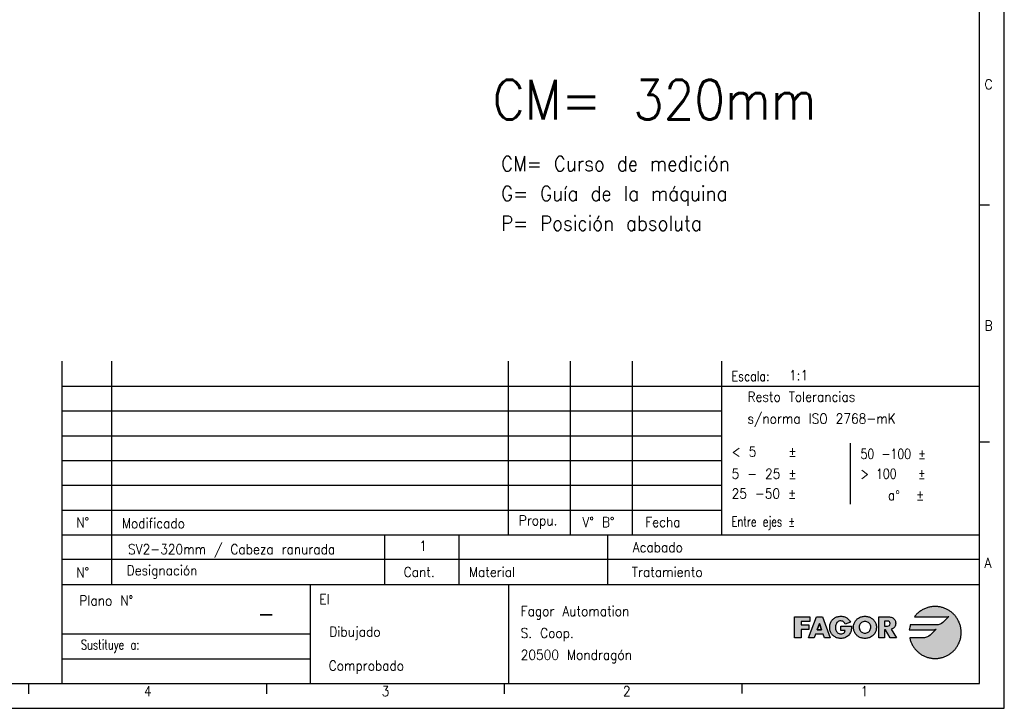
# Model space of a CAD drawing. Header units: millimetres. Extents: x -418 to 1025, y -151 to 443.
# Tile 29 of 52: x 223 to 422, y -151 to -12. Entities that reach past the tile are written whole.
import ezdxf

# ---------------------------------------------------------------- set-up
doc = ezdxf.new("R2010")
doc.units = ezdxf.units.MM
doc.layers.add('1', color=7, linetype='Continuous')
doc.layers.add('LAYER_1', color=7, linetype='Continuous')
doc.styles.add('CONVERTER_12', font='txt.shx', dxfattribs={"width": 0.9})
doc.styles.add('CONVERTER_13', font='txt.shx', dxfattribs={"width": 0.72})
doc.styles.add('CONVERTER_14', font='txt.shx', dxfattribs={"width": 0.81})

# ---------------------------------------------------------------- blocks, each defined once
blk = doc.blocks.new('tolerancias', base_point=(364.98, -115.5))
at = {"layer": '1', "color": 7}
blk.add_point((364.98, -115.5), dxfattribs=at)
blk = doc.blocks.new('_A1', base_point=(416.98, -145.5))
at = {"layer": '1', "linetype": 'Continuous'}
for points in [[(411.26, -131.07), (411.13, -130.98), (411, -130.88), (410.87, -130.79), (410.73, -130.71), (410.59, -130.63), (410.45, -130.55), (410.3, -130.48), (410.15, -130.41), (410, -130.34), (409.85, -130.29), (409.69, -130.23), (409.54, -130.18), (409.38, -130.14), (409.22, -130.1), (409.05, -130.06), (408.89, -130.03), (408.72, -130.01), (408.55, -129.99), (408.38, -129.97), (408.21, -129.97), (408.04, -129.96), (407.85, -129.97), (407.66, -129.98), (407.47, -129.99), (407.29, -130.02), (407.1, -130.05), (406.92, -130.08), (406.75, -130.12), (406.57, -130.17), (406.4, -130.22), (406.23, -130.28), (406.06, -130.35), (405.89, -130.42), (405.73, -130.49), (405.57, -130.57), (405.41, -130.66), (405.26, -130.75), (405.11, -130.85), (404.97, -130.95), (404.83, -131.06), (404.69, -131.17), (404.55, -131.28), (404.42, -131.4), (404.3, -131.53), (404.17, -131.65), (404.06, -131.79), (403.94, -131.92), (403.84, -132.06), (410.35, -132.06), (410.57, -132.03), (410.74, -131.98), (410.8, -131.95), (409.55, -133.2), (409.31, -133.39), (409.07, -133.52), (408.84, -133.6), (408.65, -133.64), (408.5, -133.66), (408.43, -133.67), (403.02, -133.67), (402.96, -133.9), (402.9, -134.15), (402.86, -134.39), (402.82, -134.65), (407.76, -134.65), (407.76, -134.65), (407.99, -134.61), (408.16, -134.56), (408.22, -134.53), (406.99, -135.76), (406.99, -135.76), (406.75, -135.96), (406.5, -136.1), (406.26, -136.18), (406.06, -136.23), (405.91, -136.25), (405.84, -136.25), (402.9, -136.25), (402.93, -136.42), (402.98, -136.58), (403.02, -136.75), (403.07, -136.91), (403.13, -137.06), (403.19, -137.22), (403.26, -137.37), (403.33, -137.52), (403.41, -137.67), (403.49, -137.81), (403.57, -137.95), (403.66, -138.09), (403.75, -138.23), (403.85, -138.36), (403.95, -138.49), (404.06, -138.62), (404.17, -138.74), (404.28, -138.86), (404.39, -138.97), (404.51, -139.09), (404.64, -139.2), (404.76, -139.3), (404.89, -139.4), (405.03, -139.5), (405.16, -139.59), (405.3, -139.68), (405.44, -139.76), (405.59, -139.84), (405.74, -139.92), (405.89, -139.99), (406.04, -140.05), (406.19, -140.12), (406.35, -140.17), (406.51, -140.22), (406.67, -140.27), (406.84, -140.31), (407, -140.35), (407.17, -140.38), (407.34, -140.4), (407.51, -140.42), (407.69, -140.44), (407.86, -140.45), (408.04, -140.45), (408.21, -140.45), (408.38, -140.44), (408.55, -140.43), (408.72, -140.41), (408.89, -140.38), (409.05, -140.35), (409.22, -140.32), (409.38, -140.28), (409.54, -140.23), (409.69, -140.18), (409.85, -140.13), (410, -140.07), (410.15, -140.01), (410.3, -139.94), (410.45, -139.87), (410.59, -139.79), (410.73, -139.71), (410.87, -139.62), (411, -139.53), (411.13, -139.44), (411.26, -139.34), (411.39, -139.24), (411.51, -139.14), (411.63, -139.03), (411.74, -138.91), (411.86, -138.8), (411.97, -138.68), (412.07, -138.56), (412.17, -138.43), (412.27, -138.3), (412.36, -138.17), (412.45, -138.04), (412.54, -137.9), (412.62, -137.76), (412.7, -137.62), (412.77, -137.47), (412.84, -137.32), (412.9, -137.17), (412.96, -137.02), (413.01, -136.86), (413.06, -136.71), (413.11, -136.55), (413.15, -136.39), (413.18, -136.22), (413.21, -136.06), (413.24, -135.89), (413.26, -135.72), (413.27, -135.55), (413.28, -135.38), (413.28, -135.21), (413.28, -135.03), (413.27, -134.86), (413.26, -134.69), (413.24, -134.52), (413.21, -134.36), (413.18, -134.19), (413.15, -134.03), (413.11, -133.87), (413.06, -133.71), (413.01, -133.55), (412.96, -133.39), (412.9, -133.24), (412.84, -133.09), (412.77, -132.94), (412.7, -132.8), (412.62, -132.65), (412.54, -132.51), (412.45, -132.38), (412.36, -132.24), (412.27, -132.11), (412.17, -131.98), (412.07, -131.86), (411.97, -131.73), (411.86, -131.61), (411.74, -131.5), (411.63, -131.39), (411.51, -131.28), (411.39, -131.17)], [(382.73, -132.07), (382.73, -132.99), (380.99, -132.99), (380.99, -133.69), (382.52, -133.69), (382.52, -134.61), (380.99, -134.61), (380.99, -136.25), (379.68, -136.25), (379.68, -132.07)], [(389.42, -131.95), (389.61, -131.99), (389.78, -132.04), (389.94, -132.1), (390.1, -132.18), (390.25, -132.27), (390.38, -132.37), (390.51, -132.49), (390.63, -132.62), (390.74, -132.77), (390.84, -132.93), (390.93, -133.1), (389.9, -133.53), (389.81, -133.34), (389.69, -133.18), (389.55, -133.05), (389.39, -132.95), (389.2, -132.89), (388.99, -132.87), (388.8, -132.88), (388.63, -132.93), (388.48, -133), (388.35, -133.1), (388.23, -133.22), (388.13, -133.36), (388.05, -133.51), (387.99, -133.67), (387.94, -133.84), (387.91, -134.01), (387.9, -134.19), (387.91, -134.37), (387.94, -134.54), (387.99, -134.71), (388.05, -134.87), (388.14, -135.02), (388.24, -135.15), (388.36, -135.27), (388.5, -135.37), (388.65, -135.44), (388.82, -135.48), (389.01, -135.5), (389.23, -135.48), (389.44, -135.42), (389.61, -135.32), (389.74, -135.18), (389.84, -134.99), (389.89, -134.77), (389, -134.77), (389, -133.92), (391.16, -133.92), (391.15, -134.12), (391.14, -134.31), (391.13, -134.5), (391.1, -134.69), (391.06, -134.87), (391, -135.05), (390.93, -135.22), (390.84, -135.4), (390.73, -135.57), (390.6, -135.73), (390.46, -135.88), (390.31, -136), (390.15, -136.11), (389.97, -136.2), (389.79, -136.27), (389.61, -136.32), (389.41, -136.36), (389.21, -136.39), (389, -136.39), (388.82, -136.39), (388.64, -136.37), (388.46, -136.34), (388.3, -136.3), (388.14, -136.25), (387.98, -136.19), (387.84, -136.11), (387.7, -136.03), (387.57, -135.94), (387.45, -135.84), (387.34, -135.73), (387.23, -135.61), (387.14, -135.48), (387.06, -135.34), (386.98, -135.2), (386.92, -135.04), (386.87, -134.89), (386.82, -134.72), (386.79, -134.55), (386.78, -134.37), (386.77, -134.18), (386.78, -133.99), (386.79, -133.81), (386.82, -133.63), (386.87, -133.46), (386.92, -133.3), (386.98, -133.14), (387.06, -132.99), (387.14, -132.85), (387.24, -132.72), (387.34, -132.6), (387.46, -132.49), (387.58, -132.39), (387.71, -132.29), (387.85, -132.21), (388, -132.14), (388.16, -132.07), (388.32, -132.02), (388.49, -131.98), (388.67, -131.95), (388.85, -131.93), (389.04, -131.93), (389.24, -131.93)]]:
    blk.add_hatch(color=2, dxfattribs=at).paths.add_polyline_path(points)
h = blk.add_hatch(color=2, dxfattribs=at)
h.paths.add_polyline_path([(385.28, -132.07), (386.86, -136.25), (385.7, -136.25), (385.43, -135.53), (383.93, -135.53), (383.64, -136.25), (382.48, -136.25), (384.09, -132.07)])
h.paths.add_polyline_path([(384.23, -134.69), (384.68, -133.36), (384.69, -133.36), (385.13, -134.69)], flags=16)
h = blk.add_hatch(color=2, dxfattribs=at)
h.paths.add_polyline_path([(395.01, -132.2), (395.15, -132.29), (395.29, -132.38), (395.42, -132.48), (395.54, -132.59), (395.66, -132.7), (395.76, -132.83), (395.86, -132.96), (395.94, -133.1), (396.01, -133.25), (396.07, -133.4), (396.12, -133.56), (396.16, -133.73), (396.18, -133.9), (396.19, -134.08), (396.18, -134.27), (396.16, -134.44), (396.14, -134.61), (396.1, -134.78), (396.04, -134.94), (395.98, -135.09), (395.91, -135.24), (395.83, -135.38), (395.74, -135.51), (395.64, -135.63), (395.53, -135.75), (395.42, -135.85), (395.29, -135.95), (395.16, -136.04), (395.02, -136.12), (394.88, -136.19), (394.72, -136.25), (394.56, -136.3), (394.4, -136.34), (394.23, -136.37), (394.05, -136.39), (393.87, -136.39), (393.69, -136.39), (393.52, -136.37), (393.34, -136.34), (393.18, -136.3), (393.02, -136.25), (392.87, -136.19), (392.72, -136.12), (392.58, -136.04), (392.45, -135.95), (392.33, -135.85), (392.21, -135.75), (392.1, -135.63), (392, -135.51), (391.91, -135.38), (391.83, -135.24), (391.76, -135.09), (391.7, -134.94), (391.65, -134.78), (391.61, -134.61), (391.58, -134.44), (391.56, -134.27), (391.56, -134.08), (391.56, -133.9), (391.58, -133.73), (391.62, -133.56), (391.67, -133.4), (391.73, -133.25), (391.8, -133.1), (391.89, -132.96), (391.98, -132.83), (392.09, -132.7), (392.2, -132.59), (392.32, -132.48), (392.45, -132.38), (392.59, -132.29), (392.74, -132.2), (392.89, -132.13), (393.04, -132.07), (393.2, -132.02), (393.36, -131.98), (393.53, -131.95), (393.7, -131.93), (393.87, -131.93), (394.04, -131.93), (394.21, -131.95), (394.38, -131.98), (394.54, -132.02), (394.7, -132.07), (394.86, -132.13)])
h.paths.add_polyline_path([(392.69, -134.09), (392.7, -134.28), (392.74, -134.46), (392.8, -134.63), (392.88, -134.78), (392.98, -134.92), (393.1, -135.04), (393.23, -135.14), (393.37, -135.23), (393.53, -135.29), (393.7, -135.33), (393.87, -135.34), (394.05, -135.33), (394.21, -135.29), (394.37, -135.23), (394.51, -135.14), (394.65, -135.04), (394.76, -134.92), (394.86, -134.78), (394.95, -134.63), (395.01, -134.46), (395.04, -134.28), (395.06, -134.09), (395.04, -133.92), (395, -133.75), (394.92, -133.59), (394.83, -133.45), (394.71, -133.32), (394.57, -133.21), (394.41, -133.11), (394.24, -133.04), (394.06, -133), (393.87, -132.98), (393.68, -133), (393.5, -133.04), (393.33, -133.11), (393.17, -133.21), (393.04, -133.32), (392.92, -133.45), (392.82, -133.59), (392.75, -133.75), (392.7, -133.92)], flags=16)
h = blk.add_hatch(color=2, dxfattribs=at)
h.paths.add_polyline_path([(399.66, -132.38), (399.78, -132.49), (399.88, -132.62), (399.96, -132.78), (400.02, -132.95), (400.06, -133.14), (400.07, -133.35), (400.06, -133.54), (400.03, -133.73), (399.97, -133.9), (399.89, -134.05), (399.78, -134.19), (399.66, -134.31), (399.51, -134.41), (399.34, -134.49), (399.16, -134.54), (400.24, -136.25), (398.95, -136.25), (398.04, -134.66), (397.78, -134.66), (397.78, -136.25), (396.69, -136.25), (396.69, -132.07), (398.62, -132.07), (398.82, -132.07), (399.01, -132.1), (399.19, -132.14), (399.36, -132.2), (399.52, -132.28)])
h.paths.add_polyline_path([(397.78, -133.94), (398.21, -133.94), (398.42, -133.93), (398.63, -133.89), (398.8, -133.8), (398.92, -133.65), (398.96, -133.42), (398.92, -133.19), (398.8, -133.04), (398.63, -132.95), (398.42, -132.91), (398.21, -132.9), (397.78, -132.9)], flags=16)
at = {"layer": '1', "color": 2, "linetype": 'Continuous'}
for p, q in [((421.98, -150.5), (421.98, 443.5)), ((418.98, -48.97), (416.98, -48.97)), ((231.98, -85.5), (416.98, -85.5)), ((231.98, -90.5), (364.98, -90.5)), ((231.98, -95.5), (364.98, -95.5)), ((390.98, -109.3), (390.98, -97)), ((418.98, -96.83), (416.98, -96.83)), ((231.98, -100.5), (364.98, -100.5)), ((231.98, -105.5), (364.98, -105.5)), ((231.98, -110.5), (364.98, -110.5)), ((416.98, -120.5), (231.98, -120.5)), ((231.98, -140.5), (281.98, -140.5)), ((225.21, -145.55), (225.21, -147.55)), ((273.15, -145.55), (273.15, -147.55)), ((321.09, -145.55), (321.09, -147.55)), ((369.03, -145.5), (369.03, -147.5)), ((-418.02, -150.5), (421.98, -150.5))]:
    blk.add_line(p, q, dxfattribs=at)
at = {"layer": '1', "color": 7, "linetype": 'Continuous'}
for p, q in [((416.98, -145.5), (416.98, 438.5)), ((231.98, -145.5), (231.98, -80.5)), ((241.98, -125.5), (241.98, -80.5)), ((321.98, -115.5), (321.98, -80.5)), ((334.48, -115.5), (334.48, -80.5)), ((346.98, -115.5), (346.98, -80.5)), ((364.98, -115.5), (364.98, -80.5)), ((231.98, -115.5), (416.98, -115.5)), ((296.98, -115.5), (296.98, -125.5)), ((311.98, -115.5), (311.98, -125.5)), ((341.98, -115.5), (341.98, -125.5)), ((231.98, -125.5), (416.98, -125.5)), ((281.98, -125.5), (281.98, -135.5)), ((321.98, -125.5), (321.98, -145.5)), ((231.98, -135.5), (281.98, -135.5)), ((281.98, -135.5), (281.98, -140.5)), ((281.98, -140.5), (281.98, -145.5)), ((-398.02, -145.5), (416.98, -145.5))]:
    blk.add_line(p, q, dxfattribs=at)
at = {"layer": 'LAYER_1', "color": 2, "linetype": 'Continuous'}
for p, q in [((404.97, -130.95), (404.83, -131.06)), ((405.11, -130.85), (404.97, -130.95)), ((405.26, -130.75), (405.11, -130.85)), ((405.41, -130.66), (405.26, -130.75)), ((405.57, -130.57), (405.41, -130.66)), ((405.73, -130.49), (405.57, -130.57)), ((405.89, -130.42), (405.73, -130.49)), ((406.06, -130.35), (405.89, -130.42)), ((406.23, -130.28), (406.06, -130.35)), ((406.4, -130.22), (406.23, -130.28)), ((406.57, -130.17), (406.4, -130.22)), ((406.75, -130.12), (406.57, -130.17)), ((406.92, -130.08), (406.75, -130.12)), ((407.1, -130.05), (406.92, -130.08)), ((407.29, -130.02), (407.1, -130.05)), ((407.47, -129.99), (407.29, -130.02)), ((407.66, -129.98), (407.47, -129.99)), ((407.85, -129.97), (407.66, -129.98)), ((408.04, -129.96), (407.85, -129.97)), ((408.21, -129.97), (408.04, -129.96)), ((408.38, -129.97), (408.21, -129.97)), ((408.55, -129.99), (408.38, -129.97)), ((408.72, -130.01), (408.55, -129.99)), ((408.89, -130.03), (408.72, -130.01)), ((409.05, -130.06), (408.89, -130.03)), ((409.22, -130.1), (409.05, -130.06)), ((409.38, -130.14), (409.22, -130.1)), ((409.54, -130.18), (409.38, -130.14)), ((409.69, -130.23), (409.54, -130.18)), ((409.85, -130.29), (409.69, -130.23)), ((410, -130.34), (409.85, -130.29)), ((410.15, -130.41), (410, -130.34)), ((410.3, -130.48), (410.15, -130.41)), ((410.45, -130.55), (410.3, -130.48)), ((410.59, -130.63), (410.45, -130.55)), ((410.73, -130.71), (410.59, -130.63)), ((410.87, -130.79), (410.73, -130.71)), ((411, -130.88), (410.87, -130.79)), ((411.13, -130.98), (411, -130.88)), ((411.26, -131.07), (411.13, -130.98)), ((379.68, -136.25), (379.68, -132.07)), ((379.68, -132.07), (382.73, -132.07)), ((380.99, -132.99), (380.99, -133.69)), ((382.73, -132.99), (380.99, -132.99)), ((382.48, -136.25), (384.09, -132.07)), ((382.73, -132.07), (382.73, -132.99)), ((384.09, -132.07), (385.28, -132.07)), ((385.28, -132.07), (386.86, -136.25)), ((386.98, -133.14), (387.06, -132.99)), ((387.06, -132.99), (387.14, -132.85)), ((387.14, -132.85), (387.24, -132.72)), ((387.24, -132.72), (387.34, -132.6)), ((387.34, -132.6), (387.46, -132.49)), ((387.46, -132.49), (387.58, -132.39)), ((387.58, -132.39), (387.71, -132.29)), ((387.71, -132.29), (387.85, -132.21)), ((387.85, -132.21), (388, -132.14)), ((388, -132.14), (388.16, -132.07)), ((388.16, -132.07), (388.32, -132.02)), ((388.32, -132.02), (388.49, -131.98)), ((388.48, -133), (388.35, -133.1)), ((388.63, -132.93), (388.48, -133)), ((388.49, -131.98), (388.67, -131.95)), ((388.8, -132.88), (388.63, -132.93)), ((388.67, -131.95), (388.85, -131.93)), ((388.99, -132.87), (388.8, -132.88)), ((388.85, -131.93), (389.04, -131.93)), ((389.2, -132.89), (388.99, -132.87)), ((389.04, -131.93), (389.04, -131.93)), ((389.04, -131.93), (389.24, -131.93)), ((389.39, -132.95), (389.2, -132.89)), ((389.24, -131.93), (389.42, -131.95)), ((389.55, -133.05), (389.39, -132.95)), ((389.42, -131.95), (389.61, -131.99)), ((389.61, -131.99), (389.78, -132.04)), ((389.78, -132.04), (389.94, -132.1)), ((389.94, -132.1), (390.1, -132.18)), ((390.1, -132.18), (390.25, -132.27)), ((390.25, -132.27), (390.38, -132.37)), ((390.38, -132.37), (390.51, -132.49)), ((390.51, -132.49), (390.63, -132.62)), ((390.63, -132.62), (390.74, -132.77)), ((390.74, -132.77), (390.84, -132.93)), ((390.84, -132.93), (390.93, -133.1)), ((391.8, -133.1), (391.89, -132.96)), ((391.89, -132.96), (391.98, -132.83)), ((391.98, -132.83), (392.09, -132.7)), ((392.09, -132.7), (392.2, -132.59)), ((392.2, -132.59), (392.32, -132.48)), ((392.32, -132.48), (392.45, -132.38)), ((392.45, -132.38), (392.59, -132.29)), ((392.59, -132.29), (392.74, -132.2)), ((392.74, -132.2), (392.89, -132.13)), ((392.89, -132.13), (393.04, -132.07)), ((393.04, -132.07), (393.2, -132.02)), ((393.2, -132.02), (393.36, -131.98)), ((393.36, -131.98), (393.53, -131.95)), ((393.68, -133), (393.5, -133.04)), ((393.53, -131.95), (393.7, -131.93)), ((393.87, -132.98), (393.68, -133)), ((393.7, -131.93), (393.87, -131.93)), ((393.87, -131.93), (394.04, -131.93)), ((394.06, -133), (393.87, -132.98)), ((394.04, -131.93), (394.21, -131.95)), ((394.24, -133.04), (394.06, -133)), ((394.21, -131.95), (394.38, -131.98)), ((394.38, -131.98), (394.54, -132.02)), ((394.54, -132.02), (394.7, -132.07)), ((394.7, -132.07), (394.86, -132.13)), ((394.86, -132.13), (395.01, -132.2)), ((395.01, -132.2), (395.15, -132.29)), ((395.15, -132.29), (395.29, -132.38)), ((395.29, -132.38), (395.42, -132.48)), ((395.42, -132.48), (395.54, -132.59)), ((395.54, -132.59), (395.66, -132.7)), ((395.66, -132.7), (395.76, -132.83)), ((395.76, -132.83), (395.86, -132.96)), ((395.86, -132.96), (395.94, -133.1)), ((396.69, -136.25), (396.69, -132.07)), ((396.69, -132.07), (398.62, -132.07)), ((398.21, -132.9), (397.78, -132.9)), ((397.78, -132.9), (397.78, -133.94)), ((398.42, -132.91), (398.21, -132.9)), ((398.63, -132.95), (398.42, -132.91)), ((398.62, -132.07), (398.82, -132.07)), ((398.8, -133.04), (398.63, -132.95)), ((398.92, -133.19), (398.8, -133.04)), ((398.82, -132.07), (399.01, -132.1)), ((399.01, -132.1), (399.19, -132.14)), ((399.19, -132.14), (399.36, -132.2)), ((399.36, -132.2), (399.52, -132.28)), ((399.52, -132.28), (399.66, -132.38)), ((399.66, -132.38), (399.78, -132.49)), ((399.78, -132.49), (399.88, -132.62)), ((399.88, -132.62), (399.96, -132.78)), ((399.96, -132.78), (400.02, -132.95)), ((400.02, -132.95), (400.06, -133.14)), ((403.94, -131.92), (403.84, -132.06)), ((403.84, -132.06), (403.84, -132.06)), ((403.84, -132.06), (410.35, -132.06)), ((404.06, -131.79), (403.94, -131.92)), ((404.17, -131.65), (404.06, -131.79)), ((404.3, -131.53), (404.17, -131.65)), ((404.42, -131.4), (404.3, -131.53)), ((404.55, -131.28), (404.42, -131.4)), ((404.69, -131.17), (404.55, -131.28)), ((404.83, -131.06), (404.69, -131.17)), ((410.8, -131.95), (409.55, -133.2)), ((410.35, -132.06), (410.57, -132.03)), ((410.57, -132.03), (410.74, -131.98)), ((410.74, -131.98), (410.8, -131.95)), ((411.39, -131.17), (411.26, -131.07)), ((411.51, -131.28), (411.39, -131.17)), ((411.63, -131.39), (411.51, -131.28)), ((411.74, -131.5), (411.63, -131.39)), ((411.86, -131.61), (411.74, -131.5)), ((411.97, -131.73), (411.86, -131.61)), ((412.07, -131.86), (411.97, -131.73)), ((412.17, -131.98), (412.07, -131.86)), ((412.27, -132.11), (412.17, -131.98)), ((412.36, -132.24), (412.27, -132.11)), ((412.45, -132.38), (412.36, -132.24)), ((412.54, -132.51), (412.45, -132.38)), ((412.62, -132.65), (412.54, -132.51)), ((412.7, -132.8), (412.62, -132.65)), ((412.77, -132.94), (412.7, -132.8)), ((412.84, -133.09), (412.77, -132.94)), ((380.99, -133.69), (382.52, -133.69)), ((382.52, -134.61), (380.99, -134.61)), ((380.99, -134.61), (380.99, -136.25)), ((382.52, -133.69), (382.52, -134.61)), ((384.68, -133.36), (384.23, -134.69)), ((384.23, -134.69), (384.68, -133.36)), ((384.23, -134.69), (385.13, -134.69)), ((385.13, -134.69), (384.23, -134.69)), ((384.69, -133.36), (384.68, -133.36)), ((384.68, -133.36), (384.69, -133.36)), ((385.13, -134.69), (384.69, -133.36)), ((384.69, -133.36), (385.13, -134.69)), ((386.77, -134.18), (386.78, -133.99)), ((386.78, -134.37), (386.77, -134.18)), ((386.77, -134.18), (386.77, -134.18)), ((386.78, -133.99), (386.79, -133.81)), ((386.79, -134.55), (386.78, -134.37)), ((386.79, -133.81), (386.82, -133.63)), ((386.82, -134.72), (386.79, -134.55)), ((386.82, -133.63), (386.87, -133.46)), ((386.87, -134.89), (386.82, -134.72)), ((386.87, -133.46), (386.92, -133.3)), ((386.92, -135.04), (386.87, -134.89)), ((386.92, -133.3), (386.98, -133.14)), ((387.91, -134.01), (387.9, -134.19)), ((387.9, -134.19), (387.91, -134.37)), ((387.94, -133.84), (387.91, -134.01)), ((387.91, -134.37), (387.94, -134.54)), ((387.99, -133.67), (387.94, -133.84)), ((387.94, -134.54), (387.99, -134.71)), ((388.05, -133.51), (387.99, -133.67)), ((387.99, -134.71), (388.05, -134.87)), ((388.13, -133.36), (388.05, -133.51)), ((388.05, -134.87), (388.14, -135.02)), ((388.23, -133.22), (388.13, -133.36)), ((388.14, -135.02), (388.24, -135.15)), ((388.35, -133.1), (388.23, -133.22)), ((389, -134.77), (389, -133.92)), ((389, -133.92), (391.16, -133.92)), ((389.89, -134.77), (389, -134.77)), ((389.69, -133.18), (389.55, -133.05)), ((389.81, -133.34), (389.69, -133.18)), ((389.74, -135.18), (389.84, -134.99)), ((389.9, -133.53), (389.81, -133.34)), ((389.84, -134.99), (389.89, -134.77)), ((390.93, -133.1), (389.9, -133.53)), ((391.06, -134.87), (391, -135.05)), ((391.1, -134.69), (391.06, -134.87)), ((391.13, -134.5), (391.1, -134.69)), ((391.14, -134.31), (391.13, -134.5)), ((391.15, -134.12), (391.14, -134.31)), ((391.16, -133.92), (391.15, -134.12)), ((391.56, -133.9), (391.58, -133.73)), ((391.56, -134.08), (391.56, -133.9)), ((391.56, -134.27), (391.56, -134.08)), ((391.56, -134.08), (391.56, -134.08)), ((391.58, -134.44), (391.56, -134.27)), ((391.58, -133.73), (391.62, -133.56)), ((391.61, -134.61), (391.58, -134.44)), ((391.65, -134.78), (391.61, -134.61)), ((391.62, -133.56), (391.67, -133.4)), ((391.7, -134.94), (391.65, -134.78)), ((391.67, -133.4), (391.73, -133.25)), ((391.76, -135.09), (391.7, -134.94)), ((391.73, -133.25), (391.8, -133.1)), ((392.7, -133.92), (392.69, -134.09)), ((392.69, -134.09), (392.7, -134.28)), ((392.75, -133.75), (392.7, -133.92)), ((392.7, -134.28), (392.74, -134.46)), ((392.74, -134.46), (392.8, -134.63)), ((392.82, -133.59), (392.75, -133.75)), ((392.8, -134.63), (392.88, -134.78)), ((392.92, -133.45), (392.82, -133.59)), ((392.88, -134.78), (392.98, -134.92)), ((393.04, -133.32), (392.92, -133.45)), ((392.98, -134.92), (393.1, -135.04)), ((393.17, -133.21), (393.04, -133.32)), ((393.33, -133.11), (393.17, -133.21)), ((393.5, -133.04), (393.33, -133.11)), ((394.41, -133.11), (394.24, -133.04)), ((394.57, -133.21), (394.41, -133.11)), ((394.71, -133.32), (394.57, -133.21)), ((394.65, -135.04), (394.76, -134.92)), ((394.83, -133.45), (394.71, -133.32)), ((394.76, -134.92), (394.86, -134.78)), ((394.92, -133.59), (394.83, -133.45)), ((394.86, -134.78), (394.95, -134.63)), ((395, -133.75), (394.92, -133.59)), ((394.95, -134.63), (395.01, -134.46)), ((395.04, -133.92), (395, -133.75)), ((395.01, -134.46), (395.04, -134.28)), ((395.06, -134.09), (395.04, -133.92)), ((395.04, -134.28), (395.06, -134.09)), ((395.06, -134.09), (395.06, -134.09)), ((395.94, -133.1), (396.01, -133.25)), ((396.04, -134.94), (395.98, -135.09)), ((396.01, -133.25), (396.07, -133.4)), ((396.1, -134.78), (396.04, -134.94)), ((396.07, -133.4), (396.12, -133.56)), ((396.14, -134.61), (396.1, -134.78)), ((396.12, -133.56), (396.16, -133.73)), ((396.16, -134.44), (396.14, -134.61)), ((396.16, -133.73), (396.18, -133.9)), ((396.18, -134.27), (396.16, -134.44)), ((396.18, -133.9), (396.19, -134.08)), ((396.19, -134.08), (396.18, -134.27)), ((396.19, -134.08), (396.19, -134.08)), ((397.78, -133.94), (398.21, -133.94)), ((398.04, -134.66), (397.78, -134.66)), ((397.78, -134.66), (397.78, -136.25)), ((398.95, -136.25), (398.04, -134.66)), ((398.21, -133.94), (398.42, -133.93)), ((398.42, -133.93), (398.63, -133.89)), ((398.63, -133.89), (398.8, -133.8)), ((398.8, -133.8), (398.92, -133.65)), ((398.96, -133.42), (398.92, -133.19)), ((398.92, -133.65), (398.96, -133.42)), ((399.34, -134.49), (399.16, -134.54)), ((399.16, -134.54), (400.24, -136.25)), ((399.51, -134.41), (399.34, -134.49)), ((399.66, -134.31), (399.51, -134.41)), ((399.78, -134.19), (399.66, -134.31)), ((399.89, -134.05), (399.78, -134.19)), ((399.97, -133.9), (399.89, -134.05)), ((400.03, -133.73), (399.97, -133.9)), ((400.06, -133.54), (400.03, -133.73)), ((400.06, -133.14), (400.07, -133.35)), ((400.07, -133.35), (400.06, -133.54)), ((402.86, -134.39), (402.82, -134.65)), ((402.82, -134.65), (407.76, -134.65)), ((402.9, -134.15), (402.86, -134.39)), ((402.96, -133.9), (402.9, -134.15)), ((403.02, -133.67), (402.96, -133.9)), ((408.43, -133.67), (403.02, -133.67)), ((408.22, -134.53), (406.99, -135.76)), ((407.76, -134.65), (407.99, -134.61)), ((407.76, -134.65), (407.76, -134.65)), ((407.99, -134.61), (408.16, -134.56)), ((408.16, -134.56), (408.22, -134.53)), ((408.5, -133.66), (408.43, -133.67)), ((408.65, -133.64), (408.5, -133.66)), ((408.84, -133.6), (408.65, -133.64)), ((409.07, -133.52), (408.84, -133.6)), ((409.31, -133.39), (409.07, -133.52)), ((409.55, -133.2), (409.31, -133.39)), ((412.9, -133.24), (412.84, -133.09)), ((412.96, -133.39), (412.9, -133.24)), ((413.01, -133.55), (412.96, -133.39)), ((413.06, -133.71), (413.01, -133.55)), ((413.11, -133.87), (413.06, -133.71)), ((413.15, -134.03), (413.11, -133.87)), ((413.18, -134.19), (413.15, -134.03)), ((413.21, -134.36), (413.18, -134.19)), ((413.24, -134.52), (413.21, -134.36)), ((413.26, -134.69), (413.24, -134.52)), ((413.27, -134.86), (413.26, -134.69)), ((413.28, -135.03), (413.27, -134.86)), ((380.99, -136.25), (379.68, -136.25)), ((383.64, -136.25), (382.48, -136.25)), ((383.93, -135.53), (383.64, -136.25)), ((385.43, -135.53), (383.93, -135.53)), ((385.7, -136.25), (385.43, -135.53)), ((386.86, -136.25), (385.7, -136.25)), ((386.98, -135.2), (386.92, -135.04)), ((387.06, -135.34), (386.98, -135.2)), ((387.14, -135.48), (387.06, -135.34)), ((387.23, -135.61), (387.14, -135.48)), ((387.34, -135.73), (387.23, -135.61)), ((387.45, -135.84), (387.34, -135.73)), ((387.57, -135.94), (387.45, -135.84)), ((387.7, -136.03), (387.57, -135.94)), ((387.84, -136.11), (387.7, -136.03)), ((387.98, -136.19), (387.84, -136.11)), ((388.14, -136.25), (387.98, -136.19)), ((388.3, -136.3), (388.14, -136.25)), ((388.24, -135.15), (388.36, -135.27)), ((388.46, -136.34), (388.3, -136.3)), ((388.36, -135.27), (388.5, -135.37)), ((388.64, -136.37), (388.46, -136.34)), ((388.5, -135.37), (388.65, -135.44)), ((388.82, -136.39), (388.64, -136.37)), ((388.65, -135.44), (388.82, -135.48)), ((388.82, -135.48), (389.01, -135.5)), ((389, -136.39), (388.82, -136.39)), ((389.21, -136.39), (389, -136.39)), ((389.01, -135.5), (389.23, -135.48)), ((389.01, -135.5), (389.01, -135.5)), ((389.41, -136.36), (389.21, -136.39)), ((389.23, -135.48), (389.44, -135.42)), ((389.61, -136.32), (389.41, -136.36)), ((389.44, -135.42), (389.61, -135.32)), ((389.61, -135.32), (389.74, -135.18)), ((389.79, -136.27), (389.61, -136.32)), ((389.97, -136.2), (389.79, -136.27)), ((390.15, -136.11), (389.97, -136.2)), ((390.31, -136), (390.15, -136.11)), ((390.46, -135.88), (390.31, -136)), ((390.6, -135.73), (390.46, -135.88)), ((390.73, -135.57), (390.6, -135.73)), ((390.84, -135.4), (390.73, -135.57)), ((390.93, -135.22), (390.84, -135.4)), ((391, -135.05), (390.93, -135.22)), ((391.83, -135.24), (391.76, -135.09)), ((391.91, -135.38), (391.83, -135.24)), ((392, -135.51), (391.91, -135.38)), ((392.1, -135.63), (392, -135.51)), ((392.21, -135.75), (392.1, -135.63)), ((392.33, -135.85), (392.21, -135.75)), ((392.45, -135.95), (392.33, -135.85)), ((392.58, -136.04), (392.45, -135.95)), ((392.72, -136.12), (392.58, -136.04)), ((392.87, -136.19), (392.72, -136.12)), ((393.02, -136.25), (392.87, -136.19)), ((393.18, -136.3), (393.02, -136.25)), ((393.1, -135.04), (393.23, -135.14)), ((393.34, -136.34), (393.18, -136.3)), ((393.23, -135.14), (393.37, -135.23)), ((393.52, -136.37), (393.34, -136.34)), ((393.37, -135.23), (393.53, -135.29)), ((393.69, -136.39), (393.52, -136.37)), ((393.53, -135.29), (393.7, -135.33)), ((393.87, -136.39), (393.69, -136.39)), ((393.7, -135.33), (393.87, -135.34)), ((393.87, -135.34), (394.05, -135.33)), ((394.05, -136.39), (393.87, -136.39)), ((394.05, -135.33), (394.21, -135.29)), ((394.23, -136.37), (394.05, -136.39)), ((394.21, -135.29), (394.37, -135.23)), ((394.4, -136.34), (394.23, -136.37)), ((394.37, -135.23), (394.51, -135.14)), ((394.56, -136.3), (394.4, -136.34)), ((394.51, -135.14), (394.65, -135.04)), ((394.72, -136.25), (394.56, -136.3)), ((394.88, -136.19), (394.72, -136.25)), ((395.02, -136.12), (394.88, -136.19)), ((395.16, -136.04), (395.02, -136.12)), ((395.29, -135.95), (395.16, -136.04)), ((395.42, -135.85), (395.29, -135.95)), ((395.53, -135.75), (395.42, -135.85)), ((395.64, -135.63), (395.53, -135.75)), ((395.74, -135.51), (395.64, -135.63)), ((395.83, -135.38), (395.74, -135.51)), ((395.91, -135.24), (395.83, -135.38)), ((395.98, -135.09), (395.91, -135.24)), ((397.78, -136.25), (396.69, -136.25)), ((400.24, -136.25), (398.95, -136.25)), ((405.84, -136.25), (402.9, -136.25)), ((402.9, -136.25), (402.93, -136.42)), ((402.93, -136.42), (402.98, -136.58)), ((402.98, -136.58), (403.02, -136.75)), ((403.02, -136.75), (403.07, -136.91)), ((403.07, -136.91), (403.13, -137.06)), ((405.91, -136.25), (405.84, -136.25)), ((406.06, -136.23), (405.91, -136.25)), ((406.26, -136.18), (406.06, -136.23)), ((406.5, -136.1), (406.26, -136.18)), ((406.75, -135.96), (406.5, -136.1)), ((406.99, -135.76), (406.75, -135.96)), ((406.99, -135.76), (406.99, -135.76)), ((412.96, -137.02), (413.01, -136.86)), ((413.01, -136.86), (413.06, -136.71)), ((413.06, -136.71), (413.11, -136.55)), ((413.11, -136.55), (413.15, -136.39)), ((413.15, -136.39), (413.18, -136.22)), ((413.18, -136.22), (413.21, -136.06)), ((413.21, -136.06), (413.24, -135.89)), ((413.24, -135.89), (413.26, -135.72)), ((413.26, -135.72), (413.27, -135.55)), ((413.27, -135.55), (413.28, -135.38)), ((413.28, -135.21), (413.28, -135.03)), ((413.28, -135.38), (413.28, -135.21)), ((413.28, -135.21), (413.28, -135.21)), ((403.13, -137.06), (403.19, -137.22)), ((403.19, -137.22), (403.26, -137.37)), ((403.26, -137.37), (403.33, -137.52)), ((403.33, -137.52), (403.41, -137.67)), ((403.41, -137.67), (403.49, -137.81)), ((403.49, -137.81), (403.57, -137.95)), ((403.57, -137.95), (403.66, -138.09)), ((403.66, -138.09), (403.75, -138.23)), ((403.75, -138.23), (403.85, -138.36)), ((403.85, -138.36), (403.95, -138.49)), ((403.95, -138.49), (404.06, -138.62)), ((404.06, -138.62), (404.17, -138.74)), ((404.17, -138.74), (404.28, -138.86)), ((404.28, -138.86), (404.39, -138.97)), ((404.39, -138.97), (404.51, -139.09)), ((411.63, -139.03), (411.74, -138.91)), ((411.74, -138.91), (411.86, -138.8)), ((411.86, -138.8), (411.97, -138.68)), ((411.97, -138.68), (412.07, -138.56)), ((412.07, -138.56), (412.17, -138.43)), ((412.17, -138.43), (412.27, -138.3)), ((412.27, -138.3), (412.36, -138.17)), ((412.36, -138.17), (412.45, -138.04)), ((412.45, -138.04), (412.54, -137.9)), ((412.54, -137.9), (412.62, -137.76)), ((412.62, -137.76), (412.7, -137.62)), ((412.7, -137.62), (412.77, -137.47)), ((412.77, -137.47), (412.84, -137.32)), ((412.84, -137.32), (412.9, -137.17)), ((412.9, -137.17), (412.96, -137.02)), ((404.51, -139.09), (404.64, -139.2)), ((404.64, -139.2), (404.76, -139.3)), ((404.76, -139.3), (404.89, -139.4)), ((404.89, -139.4), (405.03, -139.5)), ((405.03, -139.5), (405.16, -139.59)), ((405.16, -139.59), (405.3, -139.68)), ((405.3, -139.68), (405.44, -139.76)), ((405.44, -139.76), (405.59, -139.84)), ((405.59, -139.84), (405.74, -139.92)), ((405.74, -139.92), (405.89, -139.99)), ((405.89, -139.99), (406.04, -140.05)), ((406.04, -140.05), (406.19, -140.12)), ((406.19, -140.12), (406.35, -140.17)), ((406.35, -140.17), (406.51, -140.22)), ((406.51, -140.22), (406.67, -140.27)), ((406.67, -140.27), (406.84, -140.31)), ((406.84, -140.31), (407, -140.35)), ((407, -140.35), (407.17, -140.38)), ((407.17, -140.38), (407.34, -140.4)), ((407.34, -140.4), (407.51, -140.42)), ((407.51, -140.42), (407.69, -140.44)), ((407.69, -140.44), (407.86, -140.45)), ((407.86, -140.45), (408.04, -140.45)), ((408.04, -140.45), (408.04, -140.45)), ((408.04, -140.45), (408.21, -140.45)), ((408.21, -140.45), (408.38, -140.44)), ((408.38, -140.44), (408.55, -140.43)), ((408.55, -140.43), (408.72, -140.41)), ((408.72, -140.41), (408.89, -140.38)), ((408.89, -140.38), (409.05, -140.35)), ((409.05, -140.35), (409.22, -140.32)), ((409.22, -140.32), (409.38, -140.28)), ((409.38, -140.28), (409.54, -140.23)), ((409.54, -140.23), (409.69, -140.18)), ((409.69, -140.18), (409.85, -140.13)), ((409.85, -140.13), (410, -140.07)), ((410, -140.07), (410.15, -140.01)), ((410.15, -140.01), (410.3, -139.94)), ((410.3, -139.94), (410.45, -139.87)), ((410.45, -139.87), (410.59, -139.79)), ((410.59, -139.79), (410.73, -139.71)), ((410.73, -139.71), (410.87, -139.62)), ((410.87, -139.62), (411, -139.53)), ((411, -139.53), (411.13, -139.44)), ((411.13, -139.44), (411.26, -139.34)), ((411.26, -139.34), (411.39, -139.24)), ((411.39, -139.24), (411.51, -139.14)), ((411.51, -139.14), (411.63, -139.03))]:
    blk.add_line(p, q, dxfattribs=at)
at = {"layer": '1'}
blk.add_blockref('tolerancias', (364.98, -115.5), dxfattribs=at)
at = {"layer": '1', "color": 2}
for s, style, width, p in [('Escala:', 'CONVERTER_14', 0.81, (366.98, -84.5)), ('El', 'CONVERTER_12', 0.9, (283.83, -129.5))]:
    blk.add_text(s, height=2, dxfattribs=dict(at, style=style, width=width)).set_placement(p)
for s, insert, char_height, attachment_point, line_spacing_factor, style in [('C', (417.98, -24.63), 2, 4, 1.20048, 'CONVERTER_12'), ('B', (417.98, -73.3), 2, 4, 1.20048, 'CONVERTER_12'), ('Resto Tolerancias\\Ps/norma ISO 2768-mK', (370.18, -90.19), 2, 4, 1.320528, 'CONVERTER_12'), ('< 5    ±', (366.98, -99.72), 2, 7, 1.320528, 'CONVERTER_12'), ('50 -100 ±', (392.98, -100.18), 2, 7, 1.320528, 'CONVERTER_14'), ('5 - 25 ±', (366.98, -104.18), 2, 7, 1.320528, 'CONVERTER_12'), ('> 100   ±', (392.98, -104.18), 2, 7, 1.320528, 'CONVERTER_14'), ('a{\\Fgdt;~}  ±', (398.5, -108.51), 2, 7, 1.320528, 'CONVERTER_12'), ('25 -50 ±', (366.98, -108.18), 2, 7, 1.320528, 'CONVERTER_12'), ('N°', (236.1, -113), 2, 5, 1.320528, 'CONVERTER_12'), ('Modificado', (244, -113.17), 2, 4, 1.320528, 'CONVERTER_12'), ('Propu.', (324.06, -112.93), 2, 4, 1.320528, 'CONVERTER_12'), ('V° B°', (336.9, -112.93), 2, 4, 1.20048, 'CONVERTER_12'), ('Fecha', (349.57, -112.93), 2, 4, 1.320528, 'CONVERTER_12'), ('Entre ejes ±', (366.98, -114.5), 2, 7, 1.320528, 'CONVERTER_13'), ('1', (303.98, -117.74), 2, 4, 1.20048, 'CONVERTER_12'), ('Acabado', (357.14, -118), 2, 6, 1.320528, 'CONVERTER_12'), ('A', (417.98, -121.17), 2, 4, 1.20048, 'CONVERTER_12'), ('N°', (236.1, -123.08), 2, 5, 1.320528, 'CONVERTER_12'), ('Designación', (244.98, -123), 2, 4, 1.320528, 'CONVERTER_12'), ('Cant.', (303.98, -123), 2, 5, 1.320528, 'CONVERTER_12'), ('Material', (313.98, -123), 2, 4, 1.320528, 'CONVERTER_12'), ('Tratamiento', (361.14, -123), 2, 6, 1.320528, 'CONVERTER_12'), ('Plano N°', (246.31, -128.76), 2, 6, 1.320528, 'CONVERTER_12'), ('Fagor Automation\\PS. Coop.\\P20500 Mondragón', (324.45, -135.64), 2, 4, 1.320528, 'CONVERTER_12'), ('-', (273.11, -131.37), 3.5, 5, 1.320528, 'CONVERTER_12'), ('Dibujado', (296.19, -135.37), 2, 6, 1.320528, 'CONVERTER_12'), ('Sustituye a:', (247.54, -138), 2, 6, 1.320528, 'CONVERTER_13'), ('Comprobado', (300.92, -142.22), 2, 6, 1.320528, 'CONVERTER_12'), ('4', (248.47, -147.05), 2, 4, 1.20048, 'CONVERTER_12'), ('3', (296.4, -147.05), 2, 4, 1.20048, 'CONVERTER_12'), ('2', (345.06, -147.05), 2, 4, 1.20048, 'CONVERTER_12'), ('1', (393, -147.05), 2, 4, 1.20048, 'CONVERTER_12')]:
    blk.add_mtext(s, dxfattribs=dict(at, insert=insert, char_height=char_height, attachment_point=attachment_point, line_spacing_factor=line_spacing_factor, style=style))

msp = doc.modelspace()

# ---------------------------------------------------------------- block references
msp.add_blockref('_A1', (416.98, -145.5))

# ---------------------------------------------------------------- texts
at = {"layer": '1', "color": 2, "style": 'CONVERTER_12', "width": 0.9}
for s, height, p in [('CM= 320mm', 8, (318.79, -31.71)), ('1:1', 2, (378.56, -84.32)), ('SV2-320mm / Cabeza ranurada', 2, (245.26, -119.4))]:
    msp.add_text(s, height=height, dxfattribs=at).set_placement(p)
at = {"layer": '1', "color": 2, "insert": (320.5, -54.15), "char_height": 3, "attachment_point": 7, "line_spacing_factor": 1.20048, "style": 'CONVERTER_12'}
msp.add_mtext('CM= Curso de medición\\PG= Guía de la máquina\\PP= Posición absoluta', dxfattribs=at)

doc.saveas('drawing.dxf')
